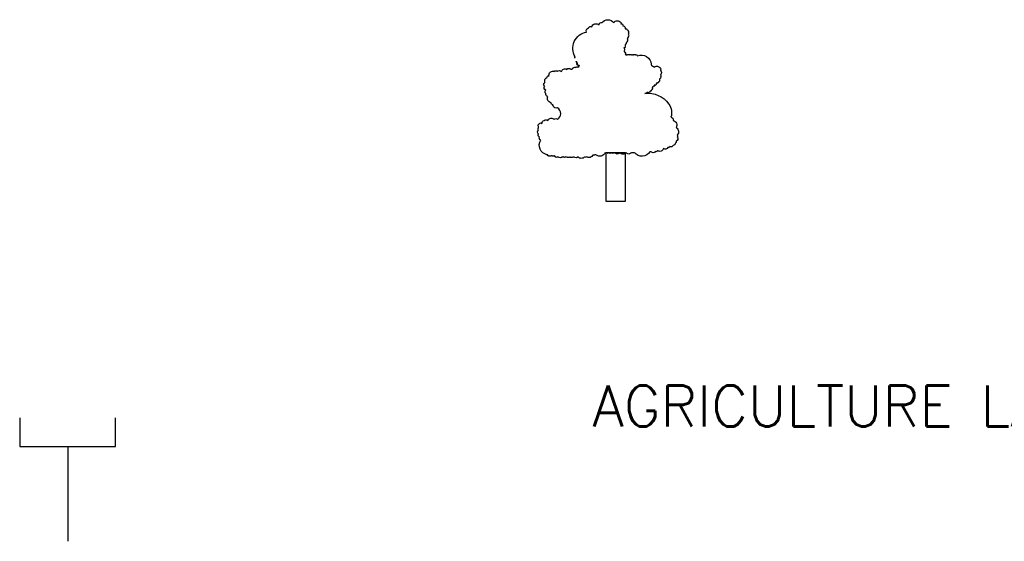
# Model space of a CAD drawing. Header units: metres. Extents: x -46051 to -13612, y -94 to 20642.
# Tile 7 of 22: x -30976 to -29529, y 4886 to 5653. Entities that reach past the tile are written whole.
import ezdxf

# ---------------------------------------------------------------- set-up
doc = ezdxf.new("R2010")
doc.units = ezdxf.units.M
doc.header["$LTSCALE"] = 1.5
doc.layers.add('rough', color=5, linetype='Continuous')
doc.styles.get("Standard").update_dxf_attribs({"font": 'romans.shx'})

msp = doc.modelspace()

# ---------------------------------------------------------------- linework, layer by layer
at = {"layer": 'rough', "color": 0, "ltscale": 1.5}
msp.add_lwpolyline([(-30160.06, 5596.98, -0.5205671), (-30160.06, 5598.51, -0.5205671), (-30160.06, 5598.51, -0.5205671), (-30143.22, 5635.22, -0.5205671), (-30143.22, 5635.22, -0.5205671), (-30140.15, 5641.34, -0.5205671), (-30140.15, 5641.34, -0.5205671), (-30135.56, 5642.87, -0.5205671), (-30135.56, 5642.87, -0.5205671), (-30124.84, 5645.93, -0.5205671), (-30124.84, 5645.93, -0.5205671), (-30120.24, 5648.99, -0.5205671), (-30120.24, 5648.99, -0.5205671), (-30103.4, 5648.99, -0.5205671), (-30103.4, 5648.99, -0.5205671), (-30092.68, 5648.99, -0.5205671), (-30092.68, 5648.99, -0.5205671), (-30092.68, 5647.46, -0.5205671), (-30092.68, 5647.46, -0.5205671), (-30089.61, 5644.4, -0.5205671), (-30089.61, 5644.4, -0.5205671), (-30086.55, 5639.81, -0.5205671), (-30086.55, 5639.81, -0.5205671), (-30083.49, 5638.28, -0.5205671), (-30083.49, 5638.28, -0.5205671), (-30081.96, 5636.75, -0.5205671), (-30081.96, 5636.75, -0.5205671), (-30081.96, 5635.22, -0.5205671), (-30081.96, 5635.22, -0.5205671), (-30081.96, 5633.69, -0.5205671), (-30081.96, 5633.69, -0.5205671), (-30081.96, 5632.16, -0.5205671), (-30081.96, 5632.16, -0.5205671), (-30081.96, 5629.1, -0.5205671), (-30081.96, 5629.1, -0.5205671), (-30081.96, 5627.57, -0.5205671), (-30081.96, 5627.57, -0.5205671), (-30083.49, 5626.04, -0.5205671), (-30083.49, 5626.04, -0.5205671), (-30083.49, 5624.51, -0.5205671), (-30083.49, 5624.51, -0.5205671), (-30083.49, 5622.98, -0.5205671), (-30083.49, 5622.98, -0.5205671), (-30083.49, 5621.45, -0.5205671), (-30083.49, 5621.45, -0.5205671), (-30085.02, 5619.92, -0.5205671), (-30085.02, 5619.92, -0.5205671), (-30086.55, 5616.86, -0.5205671), (-30086.55, 5616.86, -0.5205671), (-30086.55, 5615.33, -0.5205671), (-30086.55, 5615.33, -0.5205671), (-30086.55, 5613.8, -0.5205671), (-30086.55, 5613.8, -0.5205671), (-30086.55, 5612.27, -0.5205671), (-30086.55, 5612.27, -0.5205671), (-30088.08, 5612.27, -0.5205671), (-30088.08, 5612.27, -0.5205671), (-30088.08, 5610.74, -0.5205671), (-30088.08, 5610.74, -0.5205671), (-30088.08, 5607.69, -0.5205671), (-30088.08, 5607.69, -0.5205671), (-30088.08, 5606.16, -0.5205671), (-30088.08, 5606.16, -0.5205671), (-30086.55, 5601.57, -0.5205671), (-30086.55, 5601.57, -0.5205671), (-30085.02, 5601.57, -0.5205671), (-30085.02, 5601.57, -0.5205671), (-30083.49, 5601.57, -0.5205671), (-30083.49, 5601.57, -0.5205671), (-30080.43, 5601.57, -0.5205671), (-30080.43, 5601.57, -0.5205671), (-30077.36, 5601.57, -0.5205671), (-30077.36, 5601.57, -0.5205671), (-30075.83, 5601.57, -0.5205671), (-30075.83, 5601.57, -0.5205671), (-30074.3, 5601.57, -0.5205671), (-30074.3, 5601.57, -0.5205671), (-30071.24, 5601.57, -0.5205671), (-30071.24, 5601.57, -0.5205671), (-30071.24, 5601.57, -0.5205671), (-30068.17, 5600.04, -0.5205671), (-30068.17, 5600.04, -0.5205671), (-30048.26, 5587.8, -0.5205671), (-30048.26, 5587.8, -0.5205671), (-30048.26, 5586.27, -0.5205671), (-30048.26, 5586.27, -0.5205671), (-30046.73, 5584.74, -0.5205671), (-30046.73, 5584.74, -0.5205671), (-30045.2, 5584.74, -0.5205671), (-30045.2, 5584.74, -0.5205671), (-30043.67, 5583.21, -0.5205671), (-30043.67, 5583.21, -0.5205671), (-30036.01, 5583.21, -0.5205671), (-30036.01, 5583.21, -0.5205671), (-30034.48, 5580.15, -0.5205671), (-30034.48, 5580.15, -0.5205671), (-30034.48, 5578.62, -0.5205671), (-30034.48, 5578.62, -0.5205671), (-30034.48, 5572.5, -0.5205671), (-30034.48, 5572.5, -0.5205671), (-30034.48, 5570.97, -0.5205671), (-30034.48, 5570.97, -0.5205671), (-30034.48, 5567.91, -0.5205671), (-30034.48, 5567.91, -0.5205671), (-30036.01, 5566.38, -0.5205671), (-30036.01, 5566.38, -0.5205671), (-30036.01, 5564.85, -0.5205671), (-30036.01, 5564.85, -0.5205671), (-30037.54, 5561.8, -0.5205671), (-30037.54, 5561.8, -0.5205671), (-30039.08, 5560.27, -0.5205671), (-30039.08, 5560.27, -0.5205671), (-30040.61, 5560.27, -0.5205671), (-30040.61, 5560.27, -0.5205671), (-30040.61, 5558.74, -0.5205671), (-30040.61, 5558.74, -0.5205671), (-30043.67, 5557.21, -0.5205671), (-30043.67, 5557.21, -0.5205671), (-30043.67, 5555.68, -0.5205671), (-30043.67, 5555.68, -0.5205671), (-30045.2, 5555.68, -0.5205671), (-30045.2, 5555.68, -0.5205671), (-30046.73, 5554.15, -0.5205671), (-30046.73, 5554.15, -0.5205671), (-30046.73, 5552.62, -0.5205671), (-30046.73, 5552.62, -0.5205671), (-30046.73, 5551.09, -0.5205671), (-30046.73, 5551.09, -0.5205671), (-30048.26, 5549.56, -0.5205671), (-30048.26, 5549.56, -0.5205671), (-30049.8, 5548.03, -0.5205671), (-30049.8, 5548.03, -0.5205671), (-30054.39, 5546.5, -0.5205671), (-30054.39, 5546.5, -0.5205671), (-30055.92, 5544.97, -0.5205671), (-30055.92, 5544.97, -0.5205671), (-30055.92, 5544.97, -0.5205671), (-30057.45, 5544.97, -0.5205671), (-30057.45, 5544.97, -0.2786009), (-30022.43, 5529.33, -0.5205671), (-30022.43, 5529.33, 0.1615575), (-30022.43, 5529.33, -0.5205671), (-30022.43, 5529.33, -0.2465534), (-30019.17, 5509.79, -0.5205671), (-30019.17, 5509.79, -0.5205671), (-30016.1, 5505.2, -0.5205671), (-30016.1, 5505.2, -0.5205671), (-30011.51, 5494.49, -0.5205671), (-30011.51, 5494.49, -0.5205671), (-30009.98, 5483.78, -0.5205671), (-30009.98, 5483.78, -0.5205671), (-30009.98, 5480.72, -0.5205671), (-30009.98, 5480.72, -0.5205671), (-30011.51, 5474.6, -0.5205671), (-30011.51, 5474.6, -0.5205671), (-30013.04, 5471.54, -0.5205671), (-30013.04, 5471.54, -0.5205671), (-30016.1, 5468.49, -0.5205671), (-30016.1, 5468.49, -0.5205671), (-30020.7, 5466.96, -0.5205671), (-30020.7, 5466.96, -0.5205671), (-30023.76, 5465.43, -0.5205671), (-30023.76, 5465.43, -0.5205671), (-30029.89, 5463.9, -0.5205671), (-30029.89, 5463.9, -0.5205671), (-30039.08, 5460.84, -0.5205671), (-30039.08, 5460.84, -0.5205671), (-30042.14, 5459.31, -0.5205671), (-30042.14, 5459.31, -0.5205671), (-30048.26, 5459.31, -0.5205671), (-30048.26, 5459.31, -0.5205671), (-30049.8, 5459.31, -0.5205671), (-30049.8, 5459.31, -0.5205671), (-30072.77, 5457.78, -0.5205671), (-30072.77, 5457.78, -0.5205671), (-30074.3, 5457.78, -0.5205671), (-30074.3, 5457.78, -0.5205671), (-30075.83, 5457.78, -0.5205671), (-30075.83, 5457.78, -0.5205671), (-30077.36, 5457.78, -0.5205671), (-30077.36, 5457.78, -0.5205671), (-30085.02, 5457.78, -0.5205671), (-30085.02, 5457.78, -0.5205671), (-30094.21, 5457.78, -0.5205671), (-30094.21, 5457.78, -0.5205671), (-30101.87, 5457.78, -0.5205671), (-30101.87, 5457.78, -0.5205671), (-30106.46, 5457.78, -0.5205671), (-30106.46, 5457.78, -0.5205671), (-30111.05, 5457.78, -0.5205671), (-30111.05, 5457.78, -0.5205671), (-30115.65, 5457.78, -0.5205671), (-30115.65, 5457.78, -0.5205671), (-30129.43, 5454.72, -0.5205671), (-30129.43, 5454.72, -0.5205671), (-30130.96, 5454.72, -0.5205671), (-30130.96, 5454.72, -0.5205671), (-30134.03, 5454.72, -0.5205671), (-30134.03, 5454.72, -0.5205671), (-30143.22, 5451.66, -0.5205671), (-30143.22, 5451.66, -0.5205671), (-30144.75, 5451.66, -0.5205671), (-30144.75, 5451.66, -0.5205671), (-30146.28, 5451.66, -0.5205671), (-30146.28, 5451.66, -0.5205671), (-30155.47, 5451.66, -0.5205671), (-30155.47, 5451.66, -0.5205671), (-30161.59, 5451.66, -0.5205671), (-30161.59, 5451.66, -0.5205671), (-30163.12, 5451.66, -0.5205671), (-30163.12, 5451.66, -0.5205671), (-30167.72, 5451.66, -0.5205671), (-30167.72, 5451.66, -0.5205671), (-30172.31, 5451.66, -0.5205671), (-30172.31, 5451.66, -0.5205671), (-30173.85, 5451.66, -0.5205671), (-30173.85, 5451.66, -0.5205671), (-30176.91, 5451.66, -0.5205671), (-30176.91, 5451.66, -0.5205671), (-30178.44, 5451.66, -0.5205671), (-30178.44, 5451.66, -0.5205671), (-30184.57, 5451.66, -0.5205671), (-30184.57, 5451.66, -0.5205671), (-30186.1, 5451.66, -0.5205671), (-30186.1, 5451.66, -0.5205671), (-30189.16, 5451.66, -0.5205671), (-30189.16, 5451.66, -0.5205671), (-30189.16, 5453.19, -0.5205671), (-30189.16, 5453.19, -0.5205671), (-30190.69, 5453.19, -0.5205671), (-30190.69, 5453.19, -0.5205671), (-30193.75, 5453.19, -0.5205671), (-30193.75, 5453.19, -0.5205671), (-30195.29, 5453.19, -0.5205671), (-30195.29, 5453.19, -0.5205671), (-30198.35, 5453.19, -0.5205671), (-30198.35, 5453.19, -0.5205671), (-30199.88, 5453.19, -0.5205671), (-30199.88, 5453.19, -0.5205671), (-30199.88, 5454.72, -0.5205671), (-30199.88, 5454.72, -0.5205671), (-30199.88, 5454.72, -0.5205671), (-30201.41, 5454.72, -0.5205671), (-30201.41, 5454.72, -0.5205671), (-30210.6, 5476.13, -0.5205671), (-30210.6, 5476.13, -0.5205671), (-30212.13, 5480.72, -0.5205671), (-30212.13, 5480.72, -0.5205671), (-30213.66, 5485.31, -0.5205671), (-30213.66, 5485.31, -0.5205671), (-30213.66, 5491.43, -0.5205671), (-30213.66, 5491.43, -0.5205671), (-30213.66, 5494.49, -0.5205671), (-30213.66, 5494.49, -0.5205671), (-30213.66, 5496.02, -0.5205671), (-30213.66, 5496.02, -0.5205671), (-30212.13, 5500.61, -0.5205671), (-30212.13, 5500.61, -0.5205671), (-30209.07, 5500.61, -0.5205671), (-30209.07, 5500.61, -0.5205671), (-30199.88, 5505.2, -0.5205671), (-30199.88, 5505.2, -0.5205671), (-30190.69, 5506.73, -0.5205671), (-30190.69, 5506.73, -0.5205671), (-30186.1, 5506.73, -0.5205671), (-30186.1, 5506.73, 0.5830103), (-30186.1, 5523.55, -0.5205671), (-30186.1, 5523.55, -0.5205671), (-30186.1, 5523.55, -0.5205671), (-30186.1, 5523.55, 5.253108), (-30186.1, 5523.55, -0.5205671), (-30186.1, 5523.55, -0.3144822), (-30186.1, 5523.55, -0.5205671), (-30186.1, 5523.55, 4.5500544), (-30186.1, 5523.55, -0.5205671), (-30186.1, 5523.55, -0.5205671), (-30186.1, 5523.55, 0.5489312), (-30186.1, 5523.55, -0.5205671), (-30186.1, 5523.55, -0.1690375), (-30186.1, 5523.55, -0.5205671), (-30186.1, 5523.55, -0.5205671), (-30192.22, 5526.61, -0.5205671), (-30192.22, 5526.61, -0.5205671), (-30192.22, 5528.14, -0.5205671), (-30192.22, 5528.14, -0.5205671), (-30195.29, 5531.2, -0.5205671), (-30195.29, 5531.2, -0.5205671), (-30199.88, 5540.38, -0.5205671), (-30199.88, 5540.38, -0.5205671), (-30202.94, 5544.97, -0.5205671), (-30202.94, 5544.97, -0.5205671), (-30202.94, 5549.56, -0.5205671), (-30202.94, 5549.56, -0.5205671), (-30204.47, 5555.68, -0.5205671), (-30204.47, 5555.68, -0.5205671), (-30206.01, 5558.74, -0.5205671), (-30206.01, 5558.74, -0.5205671), (-30204.47, 5560.27, -0.5205671), (-30204.47, 5560.27), (-30204.47, 5563.32, -0.5205671), (-30204.47, 5563.32, -0.5205671), (-30201.41, 5567.91, -0.5205671), (-30201.41, 5567.91, -0.5205671), (-30198.35, 5570.97, -0.5205671), (-30198.35, 5570.97, -0.5205671), (-30198.35, 5572.5, -0.5205671), (-30198.35, 5572.5, -0.5205671), (-30190.69, 5577.09, -0.5205671), (-30190.69, 5577.09, -0.5205671), (-30186.1, 5577.09, -0.5205671), (-30186.1, 5577.09, -0.5205671), (-30179.97, 5577.09, -0.5205671), (-30179.97, 5577.09, -0.5205671), (-30172.31, 5580.15, -0.5205671), (-30172.31, 5580.15, -0.5205671), (-30166.19, 5580.15, -0.5205671), (-30166.19, 5580.15, -0.5205671), (-30164.66, 5580.15, -0.5205671), (-30164.66, 5580.15, -0.5205671), (-30163.12, 5581.68, -0.5205671), (-30163.12, 5581.68, -0.5205671), (-30160.06, 5583.21, -0.5205671), (-30160.06, 5583.21, -0.5205671), (-30158.53, 5583.21, -0.5205671), (-30158.53, 5583.21, -0.5205671), (-30155.47, 5583.21, -0.5205671), (-30155.47, 5583.21, -0.5205671), (-30153.94, 5584.74, -0.5205671), (-30153.94, 5584.74, -0.5205671), (-30153.94, 5586.27, -0.5205671), (-30153.94, 5586.27, -0.5205671), (-30155.47, 5586.27, -0.5205671), (-30155.47, 5586.27, -0.5205671), (-30157, 5587.8, -0.5205671), (-30157, 5587.8, -0.5205671), (-30157, 5589.33, -0.5205671), (-30157, 5589.33, -0.5205671), (-30157, 5589.33, -0.5205671), (-30157, 5590.86, -0.5205671), (-30157, 5590.86, -0.5205671), (-30158.53, 5592.39, -0.5205671), (-30158.53, 5592.39, -0.5205671), (-30158.53, 5590.86, -0.5205671), (-30158.53, 5590.86, -0.5205671), (-30157, 5587.8, -0.5205671), (-30157, 5587.8)], format="xyb", dxfattribs=at)
msp.add_lwpolyline([(-30114.12, 5457.78), (-30086.55, 5457.78), (-30086.55, 5385.88), (-30114.12, 5385.88)], close=True, dxfattribs=at)
for points in [[(-30976.48, 5067.56), (-30976.48, 5025.29), (-30835.84, 5025.29), (-30835.84, 5067.56)], [(-30976.48, 5025.29), (-30905.54, 5025.29), (-30905.54, 4886.05)]]:
    msp.add_lwpolyline(points, dxfattribs=at)

# ---------------------------------------------------------------- texts
at = {"color": 0, "insert": (-29363.35, 5055.16), "char_height": 60, "attachment_point": 9}
msp.add_mtext('\\PAGRICULTURE LAND', dxfattribs=at)

doc.saveas('drawing.dxf')
